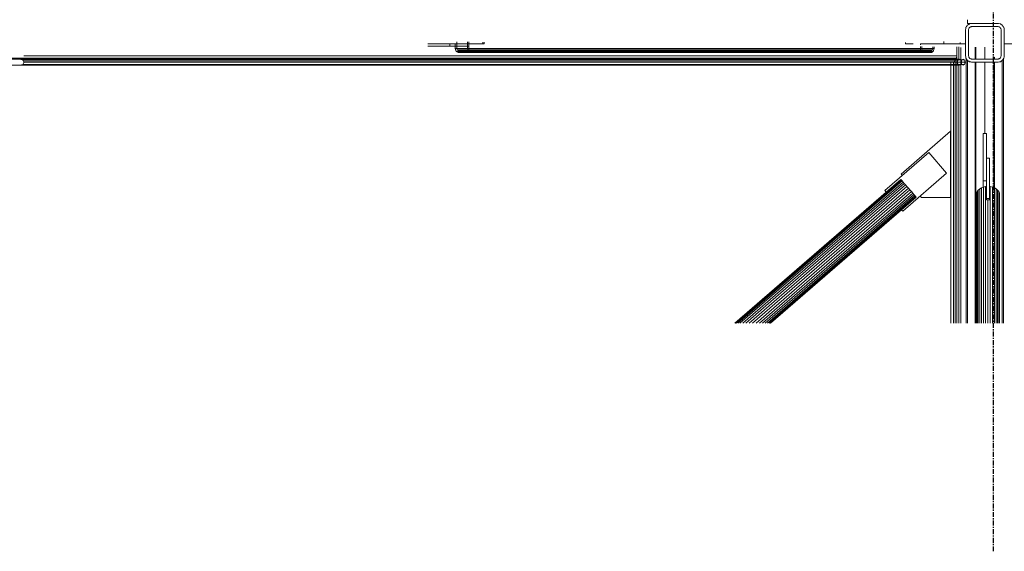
# Model space of a CAD drawing. Header units: millimetres. Extents: x 101535 to 192135, y -3968 to 17259.
# Tile 49 of 92: x 131264 to 133809, y 11535 to 12910. Entities that reach past the tile are written whole.
import ezdxf

# ---------------------------------------------------------------- set-up
doc = ezdxf.new("R2010")
doc.units = ezdxf.units.MM
doc.linetypes.add('Linia siatki', pattern=[22.225, 12.7, -3.175, 3.175, -3.175])
doc.layers.add('A-GENM', color=7, linetype='Continuous', lineweight=18)
doc.layers.add('S-GRID', color=7, linetype='Continuous', lineweight=30)

# ---------------------------------------------------------------- blocks, each defined once
blk = doc.blocks.new('Bezpośredni kształt - IR 026-25_3D1_2025_09_11-304393-Przekrój 5')
at = {"layer": 'A-GENM', "lineweight": 9}
for p, q in [((-28376.2, 12900), (-28376.2, 12909.3)), ((-28376.2, 12909.3), (-28376.2, 12900)), ((-28380.7, 12886.5), (-28381.2, 12884)), ((-28381.2, 12884), (-28380.7, 12886.5)), ((-28381.2, 12884), (-28381.2, 12863)), ((-28381.2, 12863), (-28381.2, 12884)), ((-28380.7, 12886.5), (-28380, 12890.1)), ((-28380.7, 12886.5), (-28380, 12890.1)), ((-28379.7, 12890.6), (-28380, 12890.1)), ((-28380, 12890.1), (-28379.7, 12890.6)), ((-28378.5, 12892.3), (-28379.7, 12890.6)), ((-28379.7, 12890.6), (-28378.5, 12892.3)), ((-28378.5, 12892.3), (-28378.1, 12892.9)), ((-28378.5, 12892.3), (-28378.1, 12892.9)), ((-28378.1, 12892.9), (-28376.5, 12895.3)), ((-28378.1, 12892.9), (-28376.5, 12895.3)), ((-28375.7, 12895.8), (-28376.5, 12895.3)), ((-28376.5, 12895.3), (-28375.7, 12895.8)), ((-28376.2, 12900), (-28365.3, 12900)), ((-28365.3, 12900), (-28376.2, 12900)), ((-28373.5, 12897.3), (-28375.7, 12895.8)), ((-28375.7, 12895.8), (-28373.5, 12897.3)), ((-28372.9, 12897.7), (-28373.5, 12897.3)), ((-28373.5, 12897.3), (-28372.9, 12897.7)), ((-28372.8, 12885.8), (-28373.2, 12884)), ((-28372.8, 12885.8), (-28373.2, 12884)), ((-28373.2, 12844.1), (-28373.2, 12884)), ((-28373.2, 12884), (-28373.2, 12844.1)), ((-28372.9, 12897.7), (-28371.3, 12898.8)), ((-28372.9, 12897.7), (-28371.3, 12898.8)), ((-28372.8, 12885.8), (-28372.6, 12887.1)), ((-28372.6, 12887.1), (-28372.8, 12885.8)), ((-28371.6, 12888.6), (-28372.6, 12887.1)), ((-28371.6, 12888.6), (-28372.6, 12887.1)), ((-28371.6, 12888.6), (-28370.8, 12889.7)), ((-28370.8, 12889.7), (-28371.6, 12888.6)), ((-28366.3, 12899.8), (-28371.3, 12898.8)), ((-28371.3, 12898.8), (-28366.3, 12899.8)), ((-28369.3, 12890.7), (-28370.8, 12889.7)), ((-28369.3, 12890.7), (-28370.8, 12889.7)), ((-28369.3, 12890.7), (-28368.3, 12891.4)), ((-28368.3, 12891.4), (-28369.3, 12890.7)), ((-28366.7, 12891.7), (-28368.3, 12891.4)), ((-28366.7, 12891.7), (-28368.3, 12891.4)), ((-28366.5, 12891.7), (-28366.7, 12891.7)), ((-28366.5, 12891.7), (-28366.7, 12891.7)), ((-28366.5, 12891.7), (-28365.4, 12892)), ((-28365.4, 12892), (-28366.5, 12891.7)), ((-28366.2, 12899.8), (-28366.3, 12899.8)), ((-28366.3, 12899.8), (-28366.2, 12899.8)), ((-28366.2, 12899.8), (-28365.2, 12900)), ((-28366.2, 12899.8), (-28365.2, 12900)), ((-28366.2, 12899.8), (-28366.2, 12899.8)), ((-28366.2, 12899.8), (-28366.2, 12899.8)), ((-28365.4, 12892), (-28365.2, 12892)), ((-28365.2, 12892), (-28365.4, 12892)), ((-28320.5, 12900), (-28365.2, 12900)), ((-28365.2, 12900), (-28320.5, 12900)), ((-28360.8, 12892), (-28365.2, 12892)), ((-28360.8, 12892), (-28365.2, 12892)), ((-28360.8, 12892), (-28359.9, 12892)), ((-28359.9, 12892), (-28360.8, 12892)), ((-28359.9, 12892), (-28355.9, 12892)), ((-28355.9, 12892), (-28359.9, 12892)), ((-28355.9, 12892), (-28345.2, 12892)), ((-28345.2, 12892), (-28355.9, 12892)), ((-28345.2, 12892), (-28334.6, 12892)), ((-28334.6, 12892), (-28345.2, 12892)), ((-28334.6, 12892), (-28330.5, 12892)), ((-28330.5, 12892), (-28334.6, 12892)), ((-28330.5, 12892), (-28329.7, 12892)), ((-28329.7, 12892), (-28330.5, 12892)), ((-28325.3, 12892), (-28329.7, 12892)), ((-28325.3, 12892), (-28329.7, 12892)), ((-28325.3, 12892), (-28322.2, 12892)), ((-28322.2, 12892), (-28325.3, 12892)), ((-28322.2, 12892), (-28321.6, 12892)), ((-28321.6, 12892), (-28322.2, 12892)), ((-28321.6, 12892), (-28318.7, 12892)), ((-28318.7, 12892), (-28321.6, 12892)), ((-28320.5, 12900), (-28320, 12900)), ((-28320.5, 12900), (-28320, 12900)), ((-28297.7, 12900), (-28320, 12900)), ((-28320, 12900), (-28297.7, 12900)), ((-28318.7, 12892), (-28311.3, 12892)), ((-28311.3, 12892), (-28318.7, 12892)), ((-28311.3, 12892), (-28303.8, 12892)), ((-28303.8, 12892), (-28311.3, 12892)), ((-28303.8, 12892), (-28300.9, 12892)), ((-28300.9, 12892), (-28303.8, 12892)), ((-28300.9, 12892), (-28300.3, 12892)), ((-28300.3, 12892), (-28300.9, 12892)), ((-28300.3, 12892), (-28297.2, 12892)), ((-28297.2, 12892), (-28300.3, 12892)), ((-28297.2, 12900), (-28297.7, 12900)), ((-28297.7, 12900), (-28297.2, 12900)), ((-28296.2, 12899.8), (-28297.2, 12900)), ((-28297.2, 12900), (-28296.2, 12899.8)), ((-28297, 12892), (-28297.2, 12892)), ((-28297, 12892), (-28297.2, 12892)), ((-28295.4, 12891.6), (-28297, 12892)), ((-28295.4, 12891.6), (-28297, 12892)), ((-28296.1, 12899.8), (-28296.2, 12899.8)), ((-28296.2, 12899.8), (-28296.2, 12899.8)), ((-28296.2, 12899.8), (-28296.2, 12899.8)), ((-28296.2, 12899.8), (-28296.1, 12899.8)), ((-28291.1, 12898.8), (-28296.1, 12899.8)), ((-28296.1, 12899.8), (-28291.1, 12898.8)), ((-28295.4, 12891.6), (-28295.2, 12891.6)), ((-28295.2, 12891.6), (-28295.4, 12891.6)), ((-28295.2, 12891.6), (-28294.1, 12891.4)), ((-28294.1, 12891.4), (-28295.2, 12891.6)), ((-28294.1, 12891.4), (-28293.1, 12890.7)), ((-28293.1, 12890.7), (-28294.1, 12891.4)), ((-28293.1, 12890.7), (-28291.5, 12889.7)), ((-28291.5, 12889.7), (-28293.1, 12890.7)), ((-28290.5, 12888.1), (-28291.5, 12889.7)), ((-28290.5, 12888.1), (-28291.5, 12889.7)), ((-28288.8, 12897.3), (-28291.1, 12898.8)), ((-28291.1, 12898.8), (-28288.8, 12897.3)), ((-28290.5, 12888.1), (-28289.8, 12887.1)), ((-28289.8, 12887.1), (-28290.5, 12888.1)), ((-28289.8, 12887.1), (-28289.5, 12885.8)), ((-28289.5, 12885.8), (-28289.8, 12887.1)), ((-28289.5, 12885.8), (-28289.2, 12884)), ((-28289.2, 12884), (-28289.5, 12885.8)), ((-28289.2, 12884), (-28289.2, 12855.9)), ((-28289.2, 12855.9), (-28289.2, 12884)), ((-28287.2, 12896.2), (-28288.8, 12897.3)), ((-28288.8, 12897.3), (-28287.2, 12896.2)), ((-28287.2, 12896.2), (-28286.4, 12895.7)), ((-28287.2, 12896.2), (-28286.4, 12895.7)), ((-28285.9, 12895.3), (-28286.4, 12895.7)), ((-28286.4, 12895.7), (-28285.9, 12895.3)), ((-28285.9, 12895.3), (-28284.3, 12892.9)), ((-28285.9, 12895.3), (-28284.3, 12892.9)), ((-28283.8, 12892.3), (-28284.3, 12892.9)), ((-28284.3, 12892.9), (-28283.8, 12892.3)), ((-28282.7, 12890.6), (-28283.8, 12892.3)), ((-28283.8, 12892.3), (-28282.7, 12890.6)), ((-28282.4, 12890.1), (-28282.7, 12890.6)), ((-28282.7, 12890.6), (-28282.4, 12890.1)), ((-28281.7, 12886.5), (-28282.4, 12890.1)), ((-28282.4, 12890.1), (-28281.7, 12886.5)), ((-28281.2, 12884), (-28281.7, 12886.5)), ((-28281.7, 12886.5), (-28281.2, 12884)), ((-28281.2, 12854.2), (-28281.2, 12884)), ((-28281.2, 12884), (-28281.2, 12854.2)), ((-29696.3, 12847), (-29696.3, 12852.4)), ((-29696.3, 12852.4), (-29696.3, 12847)), ((-29668, 12852.1), (-29668, 12847)), ((-29668, 12852.1), (-29668, 12847)), ((-29668, 12852.1), (-29668, 12847)), ((-29668, 12847), (-29668, 12852.1)), ((-29664.5, 12852.1), (-29664.5, 12847)), ((-29664.5, 12847), (-29664.5, 12852.1)), ((-29629.1, 12847), (-29629.1, 12851.7)), ((-29629.1, 12847), (-29629.1, 12851.7)), ((-29625.6, 12851.7), (-29625.6, 12847)), ((-29625.6, 12851.7), (-29625.6, 12847)), ((-28437.6, 12853), (-28437.6, 12847)), ((-28437.6, 12847), (-28437.6, 12853)), ((-28381.2, 12847), (-28381.2, 12863)), ((-28381.2, 12847), (-28381.2, 12863)), ((-28289.2, 12855.9), (-28289.2, 12816)), ((-28289.2, 12816), (-28289.2, 12855.9)), ((-28281.2, 12847), (-28281.2, 12854.2)), ((-28281.2, 12854.2), (-28281.2, 12847)), ((-29770.9, 12847), (-29714, 12847)), ((-29770.9, 12847), (-29714, 12847)), ((-29770.9, 12841), (-29714, 12841)), ((-29714, 12841), (-29770.9, 12841)), ((-29714, 12841), (-29714, 12847)), ((-29714, 12847), (-29710.4, 12847)), ((-29714, 12847), (-29710.4, 12847)), ((-29714, 12841), (-29714, 12847)), ((-29710.4, 12847), (-29714, 12847)), ((-29710.4, 12847), (-29714, 12847)), ((-29664.5, 12841), (-29714, 12841)), ((-29664.5, 12841), (-29714, 12841)), ((-29668, 12847), (-29710.4, 12847)), ((-29710.4, 12847), (-29668, 12847)), ((-29668, 12847), (-29710.4, 12847)), ((-29710.4, 12847), (-29668, 12847)), ((-29664.5, 12847), (-29699.8, 12847)), ((-29699.8, 12835), (-29699.8, 12847)), ((-29696.3, 12847), (-29699.8, 12847)), ((-29699.8, 12847), (-29664.5, 12847)), ((-29699.8, 12835), (-29699.8, 12847)), ((-29699.8, 12847), (-29696.3, 12847)), ((-28497.7, 12835), (-29699.8, 12835)), ((-29697.7, 12827.9), (-29699.8, 12835)), ((-29699.8, 12835), (-28497.7, 12835)), ((-29699.8, 12835), (-29697.7, 12827.9)), ((-29692.7, 12825), (-29697.7, 12827.9)), ((-28495.7, 12827.9), (-29697.7, 12827.9)), ((-29697.7, 12827.9), (-28495.7, 12827.9)), ((-29697.7, 12827.9), (-29692.7, 12825)), ((-29668, 12847), (-29696.3, 12847)), ((-29696.3, 12835), (-29696.3, 12847)), ((-29696.3, 12847), (-29696.3, 12835)), ((-29668, 12847), (-29696.3, 12847)), ((-29695.2, 12831.5), (-29696.3, 12835)), ((-28494.2, 12835), (-29696.3, 12835)), ((-29695.2, 12831.5), (-29696.3, 12835)), ((-28494.2, 12835), (-29696.3, 12835)), ((-29692.7, 12830), (-29695.2, 12831.5)), ((-28493.2, 12831.5), (-29695.2, 12831.5)), ((-29692.7, 12830), (-29695.2, 12831.5)), ((-29695.2, 12831.5), (-28493.2, 12831.5)), ((-29692.7, 12830), (-29671.5, 12830)), ((-28490.7, 12830), (-29692.7, 12830)), ((-29671.5, 12830), (-29692.7, 12830)), ((-29692.7, 12830), (-28490.7, 12830)), ((-29676.5, 12847), (-29668, 12847)), ((-29668, 12847), (-29676.5, 12847)), ((-29671.5, 12830), (-29669, 12831.5)), ((-29669, 12831.5), (-29671.5, 12830)), ((-28469.4, 12830), (-29671.5, 12830)), ((-29671.5, 12830), (-28469.4, 12830)), ((-29671.5, 12825), (-29666.5, 12827.9)), ((-29671.5, 12825), (-29666.5, 12827.9)), ((-29669, 12831.5), (-29668, 12835)), ((-29668, 12835), (-29669, 12831.5)), ((-28466.9, 12831.5), (-29669, 12831.5)), ((-29669, 12831.5), (-28466.9, 12831.5)), ((-29664.5, 12847), (-29668, 12847)), ((-29668, 12847), (-29664.5, 12847)), ((-29668, 12847), (-29625.6, 12847)), ((-29664.5, 12847), (-29668, 12847)), ((-29625.6, 12847), (-29668, 12847)), ((-29664.5, 12847), (-29668, 12847)), ((-29668, 12847), (-29664.5, 12847)), ((-29668, 12835), (-29668, 12847)), ((-29668, 12847), (-29664.5, 12847)), ((-29668, 12847), (-29668, 12835)), ((-28465.9, 12835), (-29668, 12835)), ((-29668, 12835), (-28465.9, 12835)), ((-29666.5, 12827.9), (-29664.5, 12835)), ((-29666.5, 12827.9), (-29664.5, 12835)), ((-28464.4, 12827.9), (-29666.5, 12827.9)), ((-29666.5, 12827.9), (-28464.4, 12827.9)), ((-29664.5, 12841), (-29664.5, 12847)), ((-29629.1, 12847), (-29664.5, 12847)), ((-29664.5, 12835), (-29664.5, 12847)), ((-29664.5, 12841), (-29664.5, 12847)), ((-29664.5, 12847), (-29629.1, 12847)), ((-29664.5, 12835), (-29664.5, 12847)), ((-28462.4, 12835), (-29664.5, 12835)), ((-28462.4, 12835), (-29664.5, 12835)), ((-29625.6, 12847), (-29629.1, 12847)), ((-29629.1, 12847), (-29625.6, 12847)), ((-28536.6, 12847), (-28536.6, 12851.1)), ((-28536.6, 12847), (-28536.6, 12851.1)), ((-28536.6, 12847), (-28516.7, 12847)), ((-28516.7, 12847), (-28536.6, 12847)), ((-28497.7, 12847), (-28497.7, 12844.8)), ((-28381.2, 12847), (-28497.7, 12847)), ((-28497.7, 12844.8), (-28497.7, 12847)), ((-28497.7, 12847), (-28381.2, 12847)), ((-28497.7, 12835), (-28497.7, 12840.2)), ((-28497.7, 12835), (-28497.7, 12840.2)), ((-28495.7, 12827.9), (-28497.7, 12835)), ((-28495.7, 12827.9), (-28497.7, 12835)), ((-28495.7, 12827.9), (-28490.7, 12825)), ((-28490.7, 12825), (-28495.7, 12827.9)), ((-28494.2, 12835), (-28494.2, 12840.2)), ((-28494.2, 12840.2), (-28494.2, 12835)), ((-28493.2, 12831.5), (-28494.2, 12835)), ((-28494.2, 12835), (-28493.2, 12831.5)), ((-28490.7, 12830), (-28493.2, 12831.5)), ((-28493.2, 12831.5), (-28490.7, 12830)), ((-28490.7, 12830), (-28469.4, 12830)), ((-28490.7, 12830), (-28469.4, 12830)), ((-28469.4, 12830), (-28466.9, 12831.5)), ((-28469.4, 12830), (-28466.9, 12831.5)), ((-28469.4, 12825), (-28464.4, 12827.9)), ((-28464.4, 12827.9), (-28469.4, 12825)), ((-28466.9, 12831.5), (-28465.9, 12835)), ((-28466.9, 12831.5), (-28465.9, 12835)), ((-28465.9, 12835), (-28465.9, 12839.9)), ((-28465.9, 12835), (-28465.9, 12839.9)), ((-28464.4, 12827.9), (-28462.4, 12835)), ((-28462.4, 12835), (-28464.4, 12827.9)), ((-28462.4, 12835), (-28462.4, 12839.8)), ((-28462.4, 12835), (-28462.4, 12839.8)), ((-28403.8, 12836.5), (-28403.8, 12839.2)), ((-28403.8, 12839.2), (-28403.8, 12836.5)), ((-28403.8, 12816), (-28403.8, 12836.2)), ((-28403.8, 12836.2), (-28403.8, 12816)), ((-28398.4, 12839.2), (-28398.4, 12836.5)), ((-28398.4, 12839.2), (-28398.4, 12836.5)), ((-28398.4, 12836.3), (-28398.4, 12807.3)), ((-28398.4, 12836.3), (-28398.4, 12807.3)), ((-28395.2, 12851.2), (-28395.2, 12847)), ((-28395.2, 12847), (-28395.2, 12851.2)), ((-28393, 12837.9), (-28393, 12836.5)), ((-28393, 12837.9), (-28393, 12836.5)), ((-28393, 12836.2), (-28393, 12800.1)), ((-28393, 12836.2), (-28393, 12800.1)), ((-28381.2, 12847), (-28381.2, 12845.1)), ((-28381.2, 12845.1), (-28381.2, 12847)), ((-28381.2, 12845.1), (-28381.2, 12841)), ((-28381.2, 12841), (-28381.2, 12845.1)), ((-28381.2, 12841), (-28381.2, 12836.1)), ((-28381.2, 12836.1), (-28381.2, 12841)), ((-28381.2, 12836.1), (-28381.2, 12816)), ((-28381.2, 12816), (-28381.2, 12836.1)), ((-28373.2, 12816), (-28373.2, 12844.1)), ((-28373.2, 12844.1), (-28373.2, 12816)), ((-28356.2, 12836.6), (-28356.2, 12838.8)), ((-28356.2, 12836.6), (-28356.2, 12838.8)), ((-28356.2, 12808), (-28356.2, 12836.5)), ((-28356.2, 12808), (-28356.2, 12836.5)), ((-28354.8, 12836.6), (-28354.8, 12838.7)), ((-28354.8, 12836.6), (-28354.8, 12838.7)), ((-28354.8, 12808), (-28354.8, 12836.4)), ((-28354.8, 12808), (-28354.8, 12836.4)), ((-28331.2, 12836.7), (-28331.2, 12838.5)), ((-28331.2, 12836.7), (-28331.2, 12838.5)), ((-28331.2, 12838.5), (-28331.2, 12836.7)), ((-28331.2, 12838.5), (-28331.2, 12836.7)), ((-28331.2, 12836.6), (-28331.2, 12808)), ((-28331.2, 12836.6), (-28331.2, 12808)), ((-28331.2, 12808.3), (-28331.2, 12836.5)), ((-28331.2, 12808.3), (-28331.2, 12836.5)), ((-28281.2, 12847), (-28164.7, 12847)), ((-28281.2, 12847), (-28164.7, 12847)), ((-28281.2, 12842.9), (-28281.2, 12847)), ((-28281.2, 12847), (-28281.2, 12842.9)), ((-28281.2, 12841), (-28281.2, 12842.9)), ((-28281.2, 12842.9), (-28281.2, 12841)), ((-28281.2, 12841), (-28281.2, 12830.2)), ((-28281.2, 12841), (-28281.2, 12830.2)), ((-28281.2, 12816), (-28281.2, 12830.2)), ((-28281.2, 12830.2), (-28281.2, 12816)), ((-28397.1, 12808), (-31281.2, 12808)), ((-28397.1, 12808), (-31281.2, 12808)), ((-30993.2, 12809.9), (-28404.6, 12809.9)), ((-30993.2, 12809.9), (-28404.6, 12809.9)), ((-30819.4, 12806), (-30826.5, 12808)), ((-30826.5, 12808), (-30819.4, 12806)), ((-30818, 12805.7), (-30819.5, 12805.7)), ((-30819.5, 12805.7), (-30818, 12805.7)), ((-28400.6, 12805.7), (-30819.5, 12805.7)), ((-28392.8, 12805.7), (-30819.5, 12805.7)), ((-28392.8, 12805.7), (-30819.5, 12805.7)), ((-28400.6, 12805.7), (-30819.5, 12805.7)), ((-30819.4, 12806), (-30818, 12805.7)), ((-30819.4, 12806), (-30818, 12805.7)), ((-30818.2, 12804.7), (-28407, 12804.7)), ((-30818.2, 12804.7), (-28407, 12804.7)), ((-30815.1, 12800.9), (-30818, 12805.7)), ((-30818, 12805.7), (-30815.1, 12800.9)), ((-30815.3, 12801.2), (-28410.4, 12801.2)), ((-30815.3, 12801.2), (-28410.4, 12801.2)), ((-30815.1, 12800.9), (-30814.5, 12800)), ((-30815.1, 12800.9), (-30814.5, 12800)), ((-28403.8, 12816), (-30814.6, 12816)), ((-30814.6, 12816), (-28403.8, 12816)), ((-29671.5, 12825), (-29692.7, 12825)), ((-28490.7, 12825), (-29692.7, 12825)), ((-29692.7, 12825), (-28490.7, 12825)), ((-29692.7, 12825), (-29671.5, 12825)), ((-28469.4, 12825), (-29671.5, 12825)), ((-29671.5, 12825), (-28469.4, 12825)), ((-28490.7, 12825), (-28469.4, 12825)), ((-28469.4, 12825), (-28490.7, 12825)), ((-28414.2, 12800.1), (-28410.4, 12801.2)), ((-28414.2, 12800.1), (-28410.4, 12801.2)), ((-28410.4, 12801.2), (-28407, 12804.7)), ((-28410.4, 12801.2), (-28407, 12804.7)), ((-28407.6, 12124.7), (-28407.6, 12804.1)), ((-28407.6, 12124.7), (-28407.6, 12804.1)), ((-28407, 12804.7), (-28404.6, 12809.9)), ((-28404.6, 12809.9), (-28407, 12804.7)), ((-28404.6, 12809.9), (-28403.8, 12816)), ((-28403.8, 12816), (-28404.6, 12809.9)), ((-28403.9, 12124.7), (-28403.9, 12816)), ((-28403.9, 12124.7), (-28403.9, 12816)), ((-28401.8, 12800), (-28400.6, 12805.7)), ((-28400.6, 12805.7), (-28401.8, 12800)), ((-28400.6, 12805.7), (-28398.4, 12807.3)), ((-28398.4, 12807.3), (-28400.6, 12805.7)), ((-28398.4, 12807.3), (-28397.1, 12808)), ((-28398.4, 12807.3), (-28397.1, 12808)), ((-28397.1, 12808), (-28392.8, 12805.7)), ((-28397.1, 12808), (-28392.8, 12805.7)), ((-28393, 12800.1), (-28391.4, 12805.7)), ((-28393, 12800.1), (-28391.4, 12805.7)), ((-28392.8, 12805.7), (-28391, 12800)), ((-28391, 12800), (-28392.8, 12805.7)), ((-28391.4, 12805.7), (-28387.4, 12808)), ((-28391.4, 12805.7), (-28387.4, 12808)), ((-28391.4, 12805.7), (-28383.4, 12805.7)), ((-28391.4, 12805.7), (-28383.4, 12805.7)), ((-28387.4, 12808), (-28383.4, 12805.7)), ((-28387.4, 12808), (-28383.4, 12805.7)), ((-28381.7, 12800), (-28383.4, 12805.7)), ((-28381.7, 12800), (-28383.4, 12805.7)), ((-28381.2, 12816), (-28380.7, 12813.5)), ((-28380.7, 12813.5), (-28381.2, 12816)), ((-28380.7, 12813.5), (-28380, 12809.9)), ((-28380, 12809.9), (-28380.7, 12813.5)), ((-28379.7, 12809.4), (-28380, 12809.9)), ((-28379.7, 12809.4), (-28380, 12809.9)), ((-28379.7, 12809.4), (-28378.5, 12807.7)), ((-28378.5, 12807.7), (-28379.7, 12809.4)), ((-28379.3, 12808.8), (-28379.3, 12124.7)), ((-28379.3, 12808.8), (-28379.3, 12124.7)), ((-28378.5, 12807.7), (-28378.1, 12807.1)), ((-28378.1, 12807.1), (-28378.5, 12807.7)), ((-28378.1, 12807.1), (-28376.5, 12804.7)), ((-28376.5, 12804.7), (-28378.1, 12807.1)), ((-28375.7, 12804.2), (-28376.5, 12804.7)), ((-28375.7, 12804.2), (-28376.5, 12804.7)), ((-28376.1, 12124.7), (-28376.1, 12804.4)), ((-28376.1, 12124.7), (-28376.1, 12804.4)), ((-28373.5, 12802.7), (-28375.7, 12804.2)), ((-28373.5, 12802.7), (-28375.7, 12804.2)), ((-28373.5, 12802.7), (-28372.9, 12802.3)), ((-28372.9, 12802.3), (-28373.5, 12802.7)), ((-28372.9, 12814.7), (-28373.2, 12816)), ((-28373.2, 12816), (-28372.9, 12814.7)), ((-28372.9, 12814.7), (-28372.6, 12812.9)), ((-28372.9, 12814.7), (-28372.6, 12812.9)), ((-28372.9, 12802.3), (-28371.3, 12801.2)), ((-28371.3, 12801.2), (-28372.9, 12802.3)), ((-28371.9, 12811.9), (-28372.6, 12812.9)), ((-28372.6, 12812.9), (-28371.9, 12811.9)), ((-28371.9, 12811.9), (-28370.8, 12810.3)), ((-28371.9, 12811.9), (-28370.8, 12810.3)), ((-28368, 12800.5), (-28371.3, 12801.2)), ((-28368, 12800.5), (-28371.3, 12801.2)), ((-28369.8, 12809.6), (-28370.8, 12810.3)), ((-28370.8, 12810.3), (-28369.8, 12809.6)), ((-28369.8, 12809.6), (-28368.3, 12808.6)), ((-28369.8, 12809.6), (-28368.3, 12808.6)), ((-28366.7, 12808.3), (-28368.3, 12808.6)), ((-28368.3, 12808.6), (-28366.7, 12808.3)), ((-28367.7, 12800.5), (-28368, 12800.5)), ((-28367.7, 12800.5), (-28368, 12800.5)), ((-28367.7, 12800.5), (-28365.4, 12800)), ((-28365.4, 12800), (-28367.7, 12800.5)), ((-28365.6, 12808.1), (-28366.7, 12808.3)), ((-28366.7, 12808.3), (-28365.6, 12808.1)), ((-28365.6, 12808.1), (-28365.4, 12808)), ((-28365.6, 12808.1), (-28365.3, 12808)), ((-28365.6, 12806.8), (-28365.6, 12808.1)), ((-28365.3, 12808), (-28365.6, 12808.1)), ((-28365.6, 12808.1), (-28365.6, 12806.8)), ((-28365.6, 12808.1), (-28365.4, 12808)), ((-28365.2, 12808), (-28365.4, 12808)), ((-28365.4, 12808), (-28365.2, 12808)), ((-28365.2, 12808), (-28360.8, 12808)), ((-28365.2, 12808), (-28360.8, 12808)), ((-28360.8, 12808), (-28359.9, 12808)), ((-28360.8, 12808), (-28359.9, 12808)), ((-28359.9, 12808), (-28355.9, 12808)), ((-28359.9, 12808), (-28355.9, 12808)), ((-28355.9, 12808), (-28345.2, 12808)), ((-28355.9, 12808), (-28345.2, 12808)), ((-28345.2, 12808), (-28334.6, 12808)), ((-28345.2, 12808), (-28334.6, 12808)), ((-28330.5, 12808), (-28334.6, 12808)), ((-28334.6, 12808), (-28330.5, 12808)), ((-28327.4, 12808), (-28330.5, 12808)), ((-28330.5, 12808), (-28327.4, 12808)), ((-28326.6, 12808), (-28327.4, 12808)), ((-28327.4, 12808), (-28326.6, 12808)), ((-28326, 12808), (-28326.6, 12808)), ((-28326.6, 12808), (-28326, 12808)), ((-28326, 12808), (-28321.6, 12808)), ((-28326, 12808), (-28321.6, 12808)), ((-28318.7, 12808), (-28321.6, 12808)), ((-28321.6, 12808), (-28318.7, 12808)), ((-28311.3, 12808), (-28318.7, 12808)), ((-28318.7, 12808), (-28311.3, 12808)), ((-28303.8, 12808), (-28311.3, 12808)), ((-28311.3, 12808), (-28303.8, 12808)), ((-28307.6, 12808), (-28307.6, 12813.7)), ((-28307.6, 12808), (-28307.6, 12813.7)), ((-28306.1, 12812.6), (-28306.1, 12808)), ((-28306.1, 12808), (-28306.1, 12812.6)), ((-28300.9, 12808), (-28303.8, 12808)), ((-28303.8, 12808), (-28300.9, 12808)), ((-28300.3, 12808), (-28300.9, 12808)), ((-28300.9, 12808), (-28300.3, 12808)), ((-28297.2, 12808), (-28300.3, 12808)), ((-28300.3, 12808), (-28297.2, 12808)), ((-28296.8, 12808.1), (-28297.2, 12808)), ((-28297.2, 12808), (-28296.8, 12808.1)), ((-28297, 12808), (-28297.2, 12808)), ((-28297.2, 12808), (-28297, 12808)), ((-28296.8, 12808.1), (-28297, 12808)), ((-28297, 12808), (-28296.8, 12808.1)), ((-28293.6, 12800.7), (-28297, 12800)), ((-28293.6, 12800.7), (-28297, 12800)), ((-28295.7, 12808.3), (-28296.8, 12808.1)), ((-28296.8, 12808.1), (-28295.7, 12808.3)), ((-28295.7, 12808.3), (-28294.1, 12808.6)), ((-28295.7, 12808.3), (-28294.1, 12808.6)), ((-28293.1, 12809.3), (-28294.1, 12808.6)), ((-28294.1, 12808.6), (-28293.1, 12809.3)), ((-28293.6, 12800.7), (-28293.4, 12800.7)), ((-28293.4, 12800.7), (-28293.6, 12800.7)), ((-28293.4, 12800.7), (-28291.1, 12801.2)), ((-28291.1, 12801.2), (-28293.4, 12800.7)), ((-28293.1, 12809.3), (-28291.5, 12810.3)), ((-28293.1, 12809.3), (-28291.5, 12810.3)), ((-28290.8, 12811.4), (-28291.5, 12810.3)), ((-28291.5, 12810.3), (-28290.8, 12811.4)), ((-28288.8, 12802.7), (-28291.1, 12801.2)), ((-28288.8, 12802.7), (-28291.1, 12801.2)), ((-28290.8, 12811.4), (-28289.8, 12812.9)), ((-28290.8, 12811.4), (-28289.8, 12812.9)), ((-28289.5, 12814.2), (-28289.8, 12812.9)), ((-28289.8, 12812.9), (-28289.5, 12814.2)), ((-28289.5, 12814.2), (-28289.2, 12816)), ((-28289.5, 12814.2), (-28289.2, 12816)), ((-28288, 12803.3), (-28288.8, 12802.7)), ((-28288, 12803.3), (-28288.8, 12802.7)), ((-28288, 12803.3), (-28286.4, 12804.3)), ((-28286.4, 12804.3), (-28288, 12803.3)), ((-28286.4, 12804.3), (-28285.9, 12804.7)), ((-28285.9, 12804.7), (-28286.4, 12804.3)), ((-28286.3, 12124.7), (-28286.3, 12805.1)), ((-28286.3, 12124.7), (-28286.3, 12805.1)), ((-28284.3, 12807.1), (-28285.9, 12804.7)), ((-28284.3, 12807.1), (-28285.9, 12804.7)), ((-28283.8, 12807.7), (-28284.3, 12807.1)), ((-28283.8, 12807.7), (-28284.3, 12807.1)), ((-28283.8, 12807.7), (-28282.7, 12809.4)), ((-28282.7, 12809.4), (-28283.8, 12807.7)), ((-28283.1, 12808.8), (-28283.1, 12124.7)), ((-28283.1, 12124.7), (-28283.1, 12808.8)), ((-28282.7, 12809.4), (-28282.4, 12809.9)), ((-28282.4, 12809.9), (-28282.7, 12809.4)), ((-28281.7, 12813.5), (-28282.4, 12809.9)), ((-28281.7, 12813.5), (-28282.4, 12809.9)), ((-28281.7, 12813.5), (-28281.2, 12816)), ((-28281.2, 12816), (-28281.7, 12813.5)), ((-28397.1, 12792), (-31331.2, 12792)), ((-28397.1, 12792), (-31331.2, 12792)), ((-30825, 12792.4), (-30826.5, 12792)), ((-30825, 12792.4), (-30826.5, 12792)), ((-30825, 12792.4), (-30818, 12794.3)), ((-30818, 12794.3), (-30825, 12792.4)), ((-30818, 12794.3), (-30815.1, 12799.1)), ((-30815.1, 12799.1), (-30818, 12794.3)), ((-28400.6, 12794.3), (-30818, 12794.3)), ((-28400.6, 12794.3), (-30818, 12794.3)), ((-28392.8, 12794.3), (-30818, 12794.3)), ((-28392.8, 12794.3), (-30818, 12794.3)), ((-30815.1, 12800), (-28414.3, 12800)), ((-30815.1, 12799.1), (-30814.5, 12800)), ((-28401.8, 12800), (-30815.1, 12800)), ((-28401.8, 12800), (-30815.1, 12800)), ((-28391, 12800), (-30815.1, 12800)), ((-28391, 12800), (-30815.1, 12800)), ((-28414.3, 12800), (-30815.1, 12800)), ((-30814.5, 12800), (-30815.1, 12799.1)), ((-28407.6, 12794.3), (-29073.4, 12794.3)), ((-29073.4, 12794.3), (-28407.6, 12794.3)), ((-29064.9, 12792), (-28407.6, 12792)), ((-28407.6, 12792), (-29064.9, 12792)), ((-29056.5, 12794.3), (-28407.6, 12794.3)), ((-29056.5, 12794.3), (-28407.6, 12794.3)), ((-28419.2, 12800), (-28419.2, 12124.7)), ((-28419.2, 12124.7), (-28419.2, 12800)), ((-28419.2, 12800), (-28419.2, 12124.7)), ((-28419.2, 12124.7), (-28419.2, 12800)), ((-28414.3, 12800), (-28407.6, 12800)), ((-28414.3, 12800), (-28407.6, 12800)), ((-28414.3, 12800), (-28407.6, 12800)), ((-28414.3, 12800), (-28407.6, 12800)), ((-28412.1, 12799.8), (-28412.1, 12124.7)), ((-28412.1, 12799.8), (-28412.1, 12124.7)), ((-28412.1, 12799.8), (-28412.1, 12124.7)), ((-28412.1, 12124.7), (-28412.1, 12799.8)), ((-28401.8, 12800), (-28400.6, 12794.3)), ((-28401.8, 12800), (-28400.6, 12794.3)), ((-28398.4, 12792.7), (-28400.6, 12794.3)), ((-28400.6, 12794.3), (-28398.4, 12792.7)), ((-28397.1, 12792), (-28398.4, 12792.7)), ((-28398.4, 12792.7), (-28398.4, 12124.7)), ((-28398.4, 12792.7), (-28397.1, 12792)), ((-28398.4, 12792.7), (-28398.4, 12124.7)), ((-28392.8, 12794.3), (-28397.1, 12792)), ((-28397.1, 12792), (-28392.8, 12794.3)), ((-28393, 12800), (-28393, 12800.1)), ((-28393, 12800), (-28393, 12800.1)), ((-28393, 12800), (-28393, 12799.9)), ((-28393, 12800), (-28382.3, 12800)), ((-28393, 12799.9), (-28393, 12800)), ((-28393, 12800), (-28382.3, 12800)), ((-28393, 12124.7), (-28393, 12799.9)), ((-28393, 12124.7), (-28393, 12799.9)), ((-28393, 12799.9), (-28391.4, 12794.3)), ((-28391.4, 12794.3), (-28393, 12799.9)), ((-28391, 12800), (-28392.8, 12794.3)), ((-28392.8, 12794.3), (-28391, 12800)), ((-28391.4, 12794.3), (-28387.4, 12792)), ((-28391.4, 12794.3), (-28383.4, 12794.3)), ((-28383.4, 12794.3), (-28391.4, 12794.3)), ((-28387.4, 12792), (-28391.4, 12794.3)), ((-28387.4, 12792), (-28383.4, 12794.3)), ((-28383.4, 12794.3), (-28387.4, 12792)), ((-28383.4, 12794.3), (-28381.7, 12800)), ((-28383.4, 12794.3), (-28381.7, 12800)), ((-28365.4, 12800), (-28365.2, 12800)), ((-28365.2, 12800), (-28365.4, 12800)), ((-28360.8, 12800), (-28365.2, 12800)), ((-28360.8, 12800), (-28365.2, 12800)), ((-28360.8, 12800), (-28359.9, 12800)), ((-28359.9, 12800), (-28360.8, 12800)), ((-28359.9, 12800), (-28355.9, 12800)), ((-28355.9, 12800), (-28359.9, 12800)), ((-28356.2, 12800), (-28356.2, 12124.7)), ((-28356.2, 12124.7), (-28356.2, 12800)), ((-28355.9, 12800), (-28345.2, 12800)), ((-28345.2, 12800), (-28355.9, 12800)), ((-28354.8, 12124.7), (-28354.8, 12799.8)), ((-28354.8, 12124.7), (-28354.8, 12799.8)), ((-28345.2, 12800), (-28334.6, 12800)), ((-28334.6, 12800), (-28345.2, 12800)), ((-28334.6, 12800), (-28330.5, 12800)), ((-28330.5, 12800), (-28334.6, 12800)), ((-28331.2, 12615.1), (-28331.2, 12799.8)), ((-28331.2, 12615.1), (-28331.2, 12799.8)), ((-28331.2, 12799.8), (-28331.2, 12615.1)), ((-28331.2, 12799.8), (-28331.2, 12615.1)), ((-28330.5, 12800), (-28329.7, 12800)), ((-28329.7, 12800), (-28330.5, 12800)), ((-28325.3, 12800), (-28329.7, 12800)), ((-28325.3, 12800), (-28329.7, 12800)), ((-28325.3, 12800), (-28322.2, 12800)), ((-28322.2, 12800), (-28325.3, 12800)), ((-28322.2, 12800), (-28321.6, 12800)), ((-28321.6, 12800), (-28322.2, 12800)), ((-28321.6, 12800), (-28318.7, 12800)), ((-28318.7, 12800), (-28321.6, 12800)), ((-28318.7, 12800), (-28311.3, 12800)), ((-28311.3, 12800), (-28318.7, 12800)), ((-28311.3, 12800), (-28303.8, 12800)), ((-28303.8, 12800), (-28311.3, 12800)), ((-28307.6, 12475.4), (-28307.6, 12799.8)), ((-28307.6, 12475.4), (-28307.6, 12799.8)), ((-28306.1, 12474.8), (-28306.1, 12800)), ((-28306.1, 12474.8), (-28306.1, 12800)), ((-28303.8, 12800), (-28300.9, 12800)), ((-28300.9, 12800), (-28303.8, 12800)), ((-28300.9, 12800), (-28300.3, 12800)), ((-28300.3, 12800), (-28300.9, 12800)), ((-28300.3, 12800), (-28297.2, 12800)), ((-28297.2, 12800), (-28300.3, 12800)), ((-28297, 12800), (-28297.2, 12800)), ((-28297, 12800), (-28297.2, 12800)), ((-28420.1, 12621.1), (-28547.4, 12510.7)), ((-28420.1, 12450.1), (-28420.1, 12621.1)), ((-28331.2, 12615.1), (-28335.2, 12615.1)), ((-28335.2, 12615.1), (-28335.2, 12492.8)), ((-28331.2, 12615.1), (-28327.2, 12615.1)), ((-28327.2, 12615.1), (-28327.2, 12492.8)), ((-28476.1, 12565.9), (-28589.5, 12467.7)), ((-28430.1, 12512.8), (-28476.1, 12565.9)), ((-28327.2, 12551.6), (-28319.2, 12551.6)), ((-28319.2, 12551.6), (-28319.2, 12447.6)), ((-28976.7, 12124.7), (-28548, 12496.2)), ((-28586.2, 12463.9), (-28548.4, 12496.6)), ((-28548.4, 12496.6), (-28548.2, 12496.3)), ((-28548.2, 12496.3), (-28548, 12496.2)), ((-28548, 12496.2), (-28546.9, 12494.9)), ((-28547.4, 12510.7), (-28544.1, 12507)), ((-28543.4, 12414.5), (-28430.1, 12512.8)), ((-28974, 12124.7), (-28546.9, 12494.9)), ((-28969.8, 12124.7), (-28545.1, 12492.8)), ((-28964.1, 12124.7), (-28542.6, 12490)), ((-28957.1, 12124.7), (-28539.7, 12486.5)), ((-28949.1, 12124.7), (-28536.2, 12482.6)), ((-28532.5, 12478.3), (-28940.5, 12124.7)), ((-28528.7, 12473.8), (-28931.5, 12124.7)), ((-28546.9, 12494.9), (-28545.1, 12492.8)), ((-28545.1, 12492.8), (-28542.6, 12490)), ((-28542.6, 12490), (-28539.7, 12486.5)), ((-28539.7, 12486.5), (-28536.2, 12482.6)), ((-28536.2, 12482.6), (-28532.5, 12478.3)), ((-28532.5, 12478.3), (-28528.7, 12473.8)), ((-28524.8, 12469.4), (-28528.7, 12473.8)), ((-28344.5, 12472.3), (-28348.3, 12469)), ((-28339.9, 12475), (-28344.5, 12472.3)), ((-28344.5, 12472.3), (-28344.5, 12124.7)), ((-28334.7, 12477), (-28339.9, 12475)), ((-28339.9, 12475), (-28339.9, 12124.7)), ((-28327.2, 12492.8), (-28335.2, 12492.8)), ((-28335.2, 12492.8), (-28335.2, 12476.8)), ((-28329.1, 12478.2), (-28334.7, 12477)), ((-28334.7, 12477), (-28334.7, 12124.7)), ((-28327.2, 12478.4), (-28329.1, 12478.2)), ((-28329.1, 12478.2), (-28329.1, 12124.7)), ((-28327.2, 12492.8), (-28327.2, 12489.2)), ((-28327.2, 12489.2), (-28327.2, 12447.6)), ((-28317.3, 12478.2), (-28319.2, 12478.4)), ((-28311.7, 12477), (-28317.3, 12478.2)), ((-28317.3, 12478.2), (-28317.3, 12124.7)), ((-28306.4, 12475), (-28311.7, 12477)), ((-28311.7, 12477), (-28311.7, 12124.7)), ((-28301.9, 12472.3), (-28306.4, 12475)), ((-28306.4, 12475), (-28306.4, 12124.7)), ((-28298.1, 12469), (-28301.9, 12472.3)), ((-28301.9, 12472.3), (-28301.9, 12124.7)), ((-28586.2, 12463.9), (-28977.6, 12124.7)), ((-28922.5, 12124.7), (-28524.8, 12469.4)), ((-28521.1, 12465.1), (-28913.9, 12124.7)), ((-28517.7, 12461.2), (-28905.9, 12124.7)), ((-28514.7, 12457.7), (-28899, 12124.7)), ((-28512.3, 12454.9), (-28893.2, 12124.7)), ((-28510.4, 12452.8), (-28889, 12124.7)), ((-28509.3, 12451.5), (-28886.4, 12124.7)), ((-28589.5, 12467.7), (-28586.2, 12463.9)), ((-28508.9, 12451.1), (-28546.7, 12418.3)), ((-28521.1, 12465.1), (-28524.8, 12469.4)), ((-28517.7, 12461.2), (-28521.1, 12465.1)), ((-28514.7, 12457.7), (-28517.7, 12461.2)), ((-28512.3, 12454.9), (-28514.7, 12457.7)), ((-28510.4, 12452.8), (-28512.3, 12454.9)), ((-28509.3, 12451.5), (-28510.4, 12452.8)), ((-28509.2, 12451.4), (-28509.3, 12451.5)), ((-28508.9, 12451.1), (-28509.2, 12451.4)), ((-28498.1, 12453.8), (-28494.8, 12450.1)), ((-28494.8, 12450.1), (-28420.1, 12450.1)), ((-28352.8, 12461.2), (-28353.3, 12456.9)), ((-28353.3, 12456.9), (-28353.3, 12124.7)), ((-28351, 12465.2), (-28352.8, 12461.2)), ((-28352.8, 12461.2), (-28352.8, 12124.7)), ((-28348.3, 12469), (-28351, 12465.2)), ((-28351, 12465.2), (-28351, 12124.7)), ((-28348.3, 12469), (-28348.3, 12124.7)), ((-28327.2, 12447.6), (-28319.2, 12447.6)), ((-28327.2, 12447.6), (-28327.2, 12444)), ((-28319.2, 12447.6), (-28319.2, 12444)), ((-28295.3, 12465.2), (-28298.1, 12469)), ((-28298.1, 12469), (-28298.1, 12124.7)), ((-28293.6, 12461.2), (-28295.3, 12465.2)), ((-28295.3, 12465.2), (-28295.3, 12124.7)), ((-28293, 12456.9), (-28293.6, 12461.2)), ((-28293.6, 12461.2), (-28293.6, 12124.7)), ((-28293, 12456.9), (-28293, 12124.7)), ((-28327.2, 12444), (-28323.2, 12444)), ((-28323.2, 12444), (-28323.2, 12124.7)), ((-28319.2, 12444), (-28323.2, 12444)), ((-28885.5, 12124.7), (-28546.7, 12418.3)), ((-28546.7, 12418.3), (-28543.4, 12414.5))]:
    blk.add_line(p, q, dxfattribs=at)
blk = doc.blocks.new('Bezpośredni kształt - CONCRETE_SLAB-304394-Przekrój 5')
blk.add_blockref('Bezpośredni kształt - IR 026-25_3D1_2025_09_11-304393-Przekrój 5', (0, 0))
blk = doc.blocks.new('IR 026-25_3D1_2025_09_11_ifc-2-Przekrój 5')
at = {"layer": 'A-GENM', "lineweight": 9}
blk.add_blockref('Bezpośredni kształt - CONCRETE_SLAB-304394-Przekrój 5', (0, 0), dxfattribs=at)

msp = doc.modelspace()

# ---------------------------------------------------------------- linework, layer by layer
at = {"layer": 'S-GRID', "linetype": 'Linia siatki'}
msp.add_line((133781.2, 11534.9), (133781.2, 15457.9), dxfattribs=at)

# ---------------------------------------------------------------- block references
at = {"lineweight": 5}
msp.add_blockref('IR 026-25_3D1_2025_09_11_ifc-2-Przekrój 5', (162090.1, 0), dxfattribs=at)

doc.saveas('drawing.dxf')
